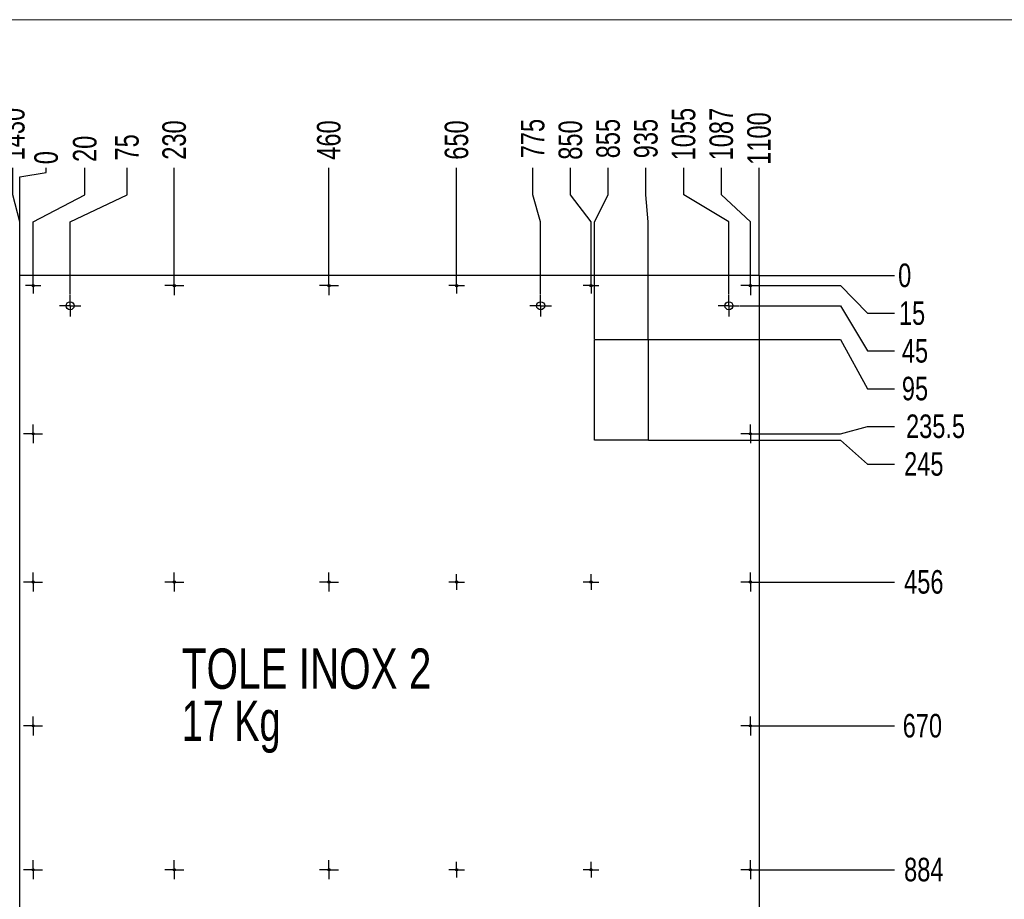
# Model space of a CAD drawing. Header units: millimetres. Extents: x 3 to 589, y 5 to 415.
# Tile 5 of 9: x 222 to 369, y 84 to 215. Entities that reach past the tile are written whole.
import ezdxf

# ---------------------------------------------------------------- set-up
doc = ezdxf.new("R2010")
doc.units = ezdxf.units.MM
doc.header["$PDSIZE"] = -1
doc.linetypes.add('CENTERX2', pattern=[20.32, 12.7, -2.54, 2.54, -2.54])
for name, color, linetype in [('COTES', 1, 'Continuous'), ('GRAVURES', 9, 'Continuous'), ('NOTES', 6, 'Continuous'), ('TRAIT-MIXTES', 3, 'CENTERX2')]:
    doc.layers.add(name, color=color, linetype=linetype)
doc.layers.add('TRAIT-FORT', color=4, linetype='Continuous', lineweight=25)
doc.styles.add('SLDTEXTSTYLE0', font='TXT', dxfattribs={"width": 0.75})
doc.styles.add('SLDTEXTSTYLE2', font='TXT', dxfattribs={"width": 0.7})
doc.dimstyles.new('SLDDIMSTYLE0', dxfattribs={"dimtxt": 3.5, "dimasz": 0.333333, "dimexe": 0, "dimexo": 0.0625, "dimgap": 0.875, "dimtad": 0, "dimtih": 1, "dimtoh": 1, "dimdec": 0, "dimlfac": 10, "dimrnd": 1e-09, "dimdsep": 46, "dimtxsty": 'SLDTEXTSTYLE0', "dimblk1": 'ORIGIN', "dimblk2": 'ORIGIN', "dimsah": 1, "dimcen": 0.09, "dimadec": 0, "dimazin": 2, "dimtfac": 1, "dimtdec": 0, "dimtofl": 0, "dimtmove": 0, "dimatfit": 3, "dimldrblk": 'ORIGIN', "dimfxl": 1, "dimfrac": 2, "dimtolj": 1, "dimtzin": 12, "dimarcsym": 0})
doc.dimstyles.new('SLDDIMSTYLE1', dxfattribs={"dimtxt": 3.5, "dimasz": 2, "dimexe": 0, "dimexo": 0.0625, "dimgap": 0.875, "dimtad": 0, "dimtih": 1, "dimtoh": 1, "dimlfac": 10, "dimrnd": 1e-09, "dimzin": 12, "dimdsep": 46, "dimtxsty": 'SLDTEXTSTYLE0', "dimsah": 1, "dimcen": 0.09, "dimadec": 0, "dimazin": 3, "dimtfac": 1, "dimtofl": 0, "dimtmove": 0, "dimatfit": 3, "dimfxl": 1, "dimfrac": 2, "dimtolj": 1, "dimtzin": 12, "dimarcsym": 0})

# ---------------------------------------------------------------- blocks, each defined once
blk = doc.blocks.new('_D_12')
at = {"layer": 'COTES', "color": 0, "lineweight": -2, "transparency": 16777216}
for p, q in [((221.09, 189.01), (221.09, 193.01)), ((222.09, 185.01), (221.09, 189.01)), ((222.09, 177.07), (222.09, 185.01))]:
    blk.add_line(p, q, dxfattribs=at)
at = {"layer": 'Defpoints', "color": 0, "transparency": 16777216}
for p in [(221.09, 193.01), (79.09, 177.01), (222.09, 177.01)]:
    blk.add_point(p, dxfattribs=at)
at = {"layer": 'COTES', "color": 0, "transparency": 16777216, "insert": (221.09, 198.04), "char_height": 3.5, "attachment_point": 5, "rotation": 90, "style": 'SLDTEXTSTYLE0'}
blk.add_mtext('\\A1;1430', dxfattribs=at)
blk = doc.blocks.new('_D_13')
at = {"layer": 'COTES', "color": 0, "lineweight": -2, "transparency": 16777216}
for p, q in [((222.09, 191.67), (226.04, 192.34)), ((226.04, 192.34), (226.04, 193.01)), ((222.09, 177.07), (222.09, 191.67))]:
    blk.add_line(p, q, dxfattribs=at)
at = {"layer": 'Defpoints', "color": 0, "transparency": 16777216}
for p in [(226.04, 193.01), (222.09, 177.01), (222.09, 177.01)]:
    blk.add_point(p, dxfattribs=at)
at = {"layer": 'COTES', "color": 0, "transparency": 16777216, "insert": (226.04, 194.54), "char_height": 3.5, "attachment_point": 5, "rotation": 90, "style": 'SLDTEXTSTYLE0'}
blk.add_mtext('\\A1;0', dxfattribs=at)
blk = doc.blocks.new('_Origin')
at = {"color": 0, "linetype": 'ByBlock', "lineweight": -2}
blk.add_line((0, 0), (-1, 0), dxfattribs=at)
blk.add_circle((0, 0), 0.5, dxfattribs=at)
blk = doc.blocks.new('_D_14')
at = {"layer": 'COTES', "color": 0, "lineweight": -2, "transparency": 16777216}
for p, q in [((231.79, 189.01), (231.79, 193.01)), ((224.09, 185.01), (231.79, 189.01)), ((224.09, 176.73), (224.09, 185.01))]:
    blk.add_line(p, q, dxfattribs=at)
at = {"layer": 'Defpoints', "color": 0, "transparency": 16777216}
for p in [(231.79, 193.01), (222.09, 177.01), (224.09, 176.67)]:
    blk.add_point(p, dxfattribs=at)
at = {"layer": 'COTES', "color": 0, "transparency": 16777216, "insert": (231.79, 195.85), "char_height": 3.5, "attachment_point": 5, "rotation": 90, "style": 'SLDTEXTSTYLE0'}
blk.add_mtext('\\A1;20', dxfattribs=at)
blk = doc.blocks.new('_D_15')
at = {"layer": 'COTES', "color": 0, "lineweight": -2, "transparency": 16777216}
for p, q in [((238.07, 189.01), (238.07, 193.01)), ((229.59, 185.01), (238.07, 189.01)), ((229.59, 174.17), (229.59, 185.01))]:
    blk.add_line(p, q, dxfattribs=at)
at = {"layer": 'Defpoints', "color": 0, "transparency": 16777216}
for p in [(238.07, 193.01), (222.09, 177.01), (229.59, 174.11)]:
    blk.add_point(p, dxfattribs=at)
at = {"layer": 'COTES', "color": 0, "transparency": 16777216, "insert": (238.07, 196.07), "char_height": 3.5, "attachment_point": 5, "rotation": 90, "style": 'SLDTEXTSTYLE0'}
blk.add_mtext('\\A1;75', dxfattribs=at)
blk = doc.blocks.new('_D_16')
at = {"layer": 'COTES', "color": 0, "lineweight": -2, "transparency": 16777216}
blk.add_line((245.09, 176.98), (245.09, 193.01), dxfattribs=at)
at = {"layer": 'Defpoints', "color": 0, "transparency": 16777216}
for p in [(245.09, 193.01), (222.09, 177.01), (245.09, 176.92)]:
    blk.add_point(p, dxfattribs=at)
at = {"layer": 'COTES', "color": 0, "transparency": 16777216, "insert": (245.09, 197.16), "char_height": 3.5, "attachment_point": 5, "rotation": 90, "style": 'SLDTEXTSTYLE0'}
blk.add_mtext('\\A1;230', dxfattribs=at)
blk = doc.blocks.new('_D_17')
at = {"layer": 'COTES', "color": 0, "lineweight": -2, "transparency": 16777216}
blk.add_line((268.09, 176.98), (268.09, 193.01), dxfattribs=at)
at = {"layer": 'Defpoints', "color": 0, "transparency": 16777216}
for p in [(268.09, 193.01), (222.09, 177.01), (268.09, 176.92)]:
    blk.add_point(p, dxfattribs=at)
at = {"layer": 'COTES', "color": 0, "transparency": 16777216, "insert": (268.09, 197.16), "char_height": 3.5, "attachment_point": 5, "rotation": 90, "style": 'SLDTEXTSTYLE0'}
blk.add_mtext('\\A1;460', dxfattribs=at)
blk = doc.blocks.new('_D_18')
at = {"layer": 'COTES', "color": 0, "lineweight": -2, "transparency": 16777216}
blk.add_line((287.09, 176.73), (287.09, 193.01), dxfattribs=at)
at = {"layer": 'Defpoints', "color": 0, "transparency": 16777216}
for p in [(287.09, 193.01), (222.09, 177.01), (287.09, 176.67)]:
    blk.add_point(p, dxfattribs=at)
at = {"layer": 'COTES', "color": 0, "transparency": 16777216, "insert": (287.09, 197.16), "char_height": 3.5, "attachment_point": 5, "rotation": 90, "style": 'SLDTEXTSTYLE0'}
blk.add_mtext('\\A1;650', dxfattribs=at)
blk = doc.blocks.new('_D_19')
at = {"layer": 'COTES', "color": 0, "lineweight": -2, "transparency": 16777216}
for p, q in [((298.42, 189.01), (298.42, 193.01)), ((299.59, 185.01), (298.42, 189.01)), ((299.59, 174.17), (299.59, 185.01))]:
    blk.add_line(p, q, dxfattribs=at)
at = {"layer": 'Defpoints', "color": 0, "transparency": 16777216}
for p in [(298.42, 193.01), (222.09, 177.01), (299.59, 174.11)]:
    blk.add_point(p, dxfattribs=at)
at = {"layer": 'COTES', "color": 0, "transparency": 16777216, "insert": (298.42, 197.38), "char_height": 3.5, "attachment_point": 5, "rotation": 90, "style": 'SLDTEXTSTYLE0'}
blk.add_mtext('\\A1;775', dxfattribs=at)
blk = doc.blocks.new('_D_20')
at = {"layer": 'COTES', "color": 0, "lineweight": -2, "transparency": 16777216}
for p, q in [((304.03, 189.01), (304.03, 193.01)), ((307.09, 185.01), (304.03, 189.01)), ((307.09, 176.73), (307.09, 185.01))]:
    blk.add_line(p, q, dxfattribs=at)
at = {"layer": 'Defpoints', "color": 0, "transparency": 16777216}
for p in [(304.03, 193.01), (222.09, 177.01), (307.09, 176.67)]:
    blk.add_point(p, dxfattribs=at)
at = {"layer": 'COTES', "color": 0, "transparency": 16777216, "insert": (304.03, 197.16), "char_height": 3.5, "attachment_point": 5, "rotation": 90, "style": 'SLDTEXTSTYLE0'}
blk.add_mtext('\\A1;850', dxfattribs=at)
blk = doc.blocks.new('_D_21')
at = {"layer": 'COTES', "color": 0, "lineweight": -2, "transparency": 16777216}
for p, q in [((309.65, 189.01), (309.65, 193.01)), ((307.59, 185.01), (309.65, 189.01)), ((307.59, 167.57), (307.59, 185.01))]:
    blk.add_line(p, q, dxfattribs=at)
at = {"layer": 'Defpoints', "color": 0, "transparency": 16777216}
for p in [(309.65, 193.01), (222.09, 177.01), (307.59, 167.51)]:
    blk.add_point(p, dxfattribs=at)
at = {"layer": 'COTES', "color": 0, "transparency": 16777216, "insert": (309.65, 197.38), "char_height": 3.5, "attachment_point": 5, "rotation": 90, "style": 'SLDTEXTSTYLE0'}
blk.add_mtext('\\A1;855', dxfattribs=at)
blk = doc.blocks.new('_D_22')
at = {"layer": 'COTES', "color": 0, "lineweight": -2, "transparency": 16777216}
for p, q in [((315.26, 189.01), (315.26, 193.01)), ((315.59, 185.01), (315.26, 189.01)), ((315.59, 167.57), (315.59, 185.01))]:
    blk.add_line(p, q, dxfattribs=at)
at = {"layer": 'Defpoints', "color": 0, "transparency": 16777216}
for p in [(315.26, 193.01), (222.09, 177.01), (315.59, 167.51)]:
    blk.add_point(p, dxfattribs=at)
at = {"layer": 'COTES', "color": 0, "transparency": 16777216, "insert": (315.26, 197.38), "char_height": 3.5, "attachment_point": 5, "rotation": 90, "style": 'SLDTEXTSTYLE0'}
blk.add_mtext('\\A1;935', dxfattribs=at)
blk = doc.blocks.new('_D_23')
at = {"layer": 'COTES', "color": 0, "lineweight": -2, "transparency": 16777216}
for p, q in [((320.87, 189.01), (320.87, 193.01)), ((327.59, 185.01), (320.87, 189.01)), ((327.59, 174.17), (327.59, 185.01))]:
    blk.add_line(p, q, dxfattribs=at)
at = {"layer": 'Defpoints', "color": 0, "transparency": 16777216}
for p in [(320.87, 193.01), (222.09, 177.01), (327.59, 174.11)]:
    blk.add_point(p, dxfattribs=at)
at = {"layer": 'COTES', "color": 0, "transparency": 16777216, "insert": (320.87, 198.04), "char_height": 3.5, "attachment_point": 5, "rotation": 90, "style": 'SLDTEXTSTYLE0'}
blk.add_mtext('\\A1;1055', dxfattribs=at)
blk = doc.blocks.new('_D_24')
at = {"layer": 'COTES', "color": 0, "lineweight": -2, "transparency": 16777216}
for p, q in [((326.48, 189.01), (326.48, 193.01)), ((330.79, 185.01), (326.48, 189.01)), ((330.79, 176.98), (330.79, 185.01))]:
    blk.add_line(p, q, dxfattribs=at)
at = {"layer": 'Defpoints', "color": 0, "transparency": 16777216}
for p in [(326.48, 193.01), (222.09, 177.01), (330.79, 176.92)]:
    blk.add_point(p, dxfattribs=at)
at = {"layer": 'COTES', "color": 0, "transparency": 16777216, "insert": (326.48, 198.04), "char_height": 3.5, "attachment_point": 5, "rotation": 90, "style": 'SLDTEXTSTYLE0'}
blk.add_mtext('\\A1;1087', dxfattribs=at)
blk = doc.blocks.new('_D_25')
at = {"layer": 'COTES', "color": 0, "lineweight": -2, "transparency": 16777216}
blk.add_line((332.09, 177.07), (332.09, 193.01), dxfattribs=at)
at = {"layer": 'Defpoints', "color": 0, "transparency": 16777216}
for p in [(332.09, 193.01), (222.09, 177.01), (332.09, 177.01)]:
    blk.add_point(p, dxfattribs=at)
at = {"layer": 'COTES', "color": 0, "transparency": 16777216, "insert": (332.09, 197.38), "char_height": 3.5, "attachment_point": 5, "rotation": 90, "style": 'SLDTEXTSTYLE0'}
blk.add_mtext('\\A1;1100', dxfattribs=at)
blk = doc.blocks.new('_D_51')
at = {"layer": 'COTES', "color": 0, "lineweight": -2, "transparency": 16777216}
blk.add_line((332.16, 177.01), (352.22, 177.01), dxfattribs=at)
at = {"layer": 'Defpoints', "color": 0, "transparency": 16777216}
for p in [(332.09, 177.01), (332.09, 177.01), (352.22, 177.01)]:
    blk.add_point(p, dxfattribs=at)
at = {"layer": 'COTES', "color": 0, "transparency": 16777216, "insert": (353.75, 177.01), "char_height": 3.5, "attachment_point": 5, "style": 'SLDTEXTSTYLE0'}
blk.add_mtext('\\A1;0', dxfattribs=at)
blk = doc.blocks.new('_D_53')
at = {"layer": 'COTES', "color": 0, "lineweight": -2, "transparency": 16777216}
for p, q in [((329.26, 172.51), (344.22, 172.51)), ((344.22, 172.51), (348.22, 165.78)), ((348.22, 165.78), (352.22, 165.78))]:
    blk.add_line(p, q, dxfattribs=at)
at = {"layer": 'Defpoints', "color": 0, "transparency": 16777216}
for p in [(332.09, 177.01), (329.19, 172.51), (352.22, 165.78)]:
    blk.add_point(p, dxfattribs=at)
at = {"layer": 'COTES', "color": 0, "transparency": 16777216, "insert": (355.28, 165.78), "char_height": 3.5, "attachment_point": 5, "style": 'SLDTEXTSTYLE0'}
blk.add_mtext('\\A1;45', dxfattribs=at)
blk = doc.blocks.new('_D_54')
at = {"layer": 'COTES', "color": 0, "lineweight": -2, "transparency": 16777216}
for p, q in [((315.66, 167.51), (344.22, 167.51)), ((344.22, 167.51), (348.22, 160.17)), ((348.22, 160.17), (352.22, 160.17))]:
    blk.add_line(p, q, dxfattribs=at)
at = {"layer": 'Defpoints', "color": 0, "transparency": 16777216}
for p in [(332.09, 177.01), (315.59, 167.51), (352.22, 160.17)]:
    blk.add_point(p, dxfattribs=at)
at = {"layer": 'COTES', "color": 0, "transparency": 16777216, "insert": (355.28, 160.17), "char_height": 3.5, "attachment_point": 5, "style": 'SLDTEXTSTYLE0'}
blk.add_mtext('\\A1;95', dxfattribs=at)
blk = doc.blocks.new('_D_55')
at = {"layer": 'COTES', "color": 0, "lineweight": -2, "transparency": 16777216}
for p, q in [((344.22, 153.46), (348.22, 154.56)), ((348.22, 154.56), (352.22, 154.56)), ((332.27, 153.46), (344.22, 153.46))]:
    blk.add_line(p, q, dxfattribs=at)
at = {"layer": 'Defpoints', "color": 0, "transparency": 16777216}
for p in [(332.09, 177.01), (352.22, 154.56), (332.2, 153.46)]:
    blk.add_point(p, dxfattribs=at)
at = {"layer": 'COTES', "color": 0, "transparency": 16777216, "insert": (358.34, 154.56), "char_height": 3.5, "attachment_point": 5, "style": 'SLDTEXTSTYLE0'}
blk.add_mtext('\\A1;235.5', dxfattribs=at)
blk = doc.blocks.new('_D_56')
at = {"layer": 'COTES', "color": 0, "lineweight": -2, "transparency": 16777216}
for p, q in [((315.66, 152.51), (344.22, 152.51)), ((344.22, 152.51), (348.22, 148.95)), ((348.22, 148.95), (352.22, 148.95))]:
    blk.add_line(p, q, dxfattribs=at)
at = {"layer": 'Defpoints', "color": 0, "transparency": 16777216}
for p in [(332.09, 177.01), (315.59, 152.51), (352.22, 148.95)]:
    blk.add_point(p, dxfattribs=at)
at = {"layer": 'COTES', "color": 0, "transparency": 16777216, "insert": (356.59, 148.95), "char_height": 3.5, "attachment_point": 5, "style": 'SLDTEXTSTYLE0'}
blk.add_mtext('\\A1;245', dxfattribs=at)
blk = doc.blocks.new('_D_57')
at = {"layer": 'COTES', "color": 0, "lineweight": -2, "transparency": 16777216}
blk.add_line((332.27, 131.41), (352.22, 131.41), dxfattribs=at)
at = {"layer": 'Defpoints', "color": 0, "transparency": 16777216}
for p in [(332.09, 177.01), (332.2, 131.41), (352.22, 131.41)]:
    blk.add_point(p, dxfattribs=at)
at = {"layer": 'COTES', "color": 0, "transparency": 16777216, "insert": (356.59, 131.41), "char_height": 3.5, "attachment_point": 5, "style": 'SLDTEXTSTYLE0'}
blk.add_mtext('\\A1;456', dxfattribs=at)
blk = doc.blocks.new('_D_58')
at = {"layer": 'COTES', "color": 0, "lineweight": -2, "transparency": 16777216}
blk.add_line((332.27, 110.01), (352.22, 110.01), dxfattribs=at)
at = {"layer": 'Defpoints', "color": 0, "transparency": 16777216}
for p in [(332.09, 177.01), (332.2, 110.01), (352.22, 110.01)]:
    blk.add_point(p, dxfattribs=at)
at = {"layer": 'COTES', "color": 0, "transparency": 16777216, "insert": (356.38, 110.01), "char_height": 3.5, "attachment_point": 5, "style": 'SLDTEXTSTYLE0'}
blk.add_mtext('\\A1;670', dxfattribs=at)
blk = doc.blocks.new('_D_59')
at = {"layer": 'COTES', "color": 0, "lineweight": -2, "transparency": 16777216}
blk.add_line((332.27, 88.61), (352.22, 88.61), dxfattribs=at)
at = {"layer": 'Defpoints', "color": 0, "transparency": 16777216}
for p in [(332.09, 177.01), (332.2, 88.61), (352.22, 88.61)]:
    blk.add_point(p, dxfattribs=at)
at = {"layer": 'COTES', "color": 0, "transparency": 16777216, "insert": (356.59, 88.61), "char_height": 3.5, "attachment_point": 5, "style": 'SLDTEXTSTYLE0'}
blk.add_mtext('\\A1;884', dxfattribs=at)
blk = doc.blocks.new('_D_60')
at = {"layer": 'COTES', "color": 0, "lineweight": -2, "transparency": 16777216}
blk.add_line((332.27, 66.56), (352.22, 66.56), dxfattribs=at)
at = {"layer": 'Defpoints', "color": 0, "transparency": 16777216}
for p in [(332.09, 177.01), (332.2, 66.56), (352.22, 66.56)]:
    blk.add_point(p, dxfattribs=at)
at = {"layer": 'COTES', "color": 0, "transparency": 16777216, "insert": (358.56, 66.56), "char_height": 3.5, "attachment_point": 5, "style": 'SLDTEXTSTYLE0'}
blk.add_mtext('\\A1;1104.5', dxfattribs=at)
blk = doc.blocks.new('_D_63')
at = {"layer": 'COTES', "color": 0, "lineweight": -2, "transparency": 16777216}
blk.add_line((332.16, 43.01), (352.22, 43.01), dxfattribs=at)
at = {"layer": 'Defpoints', "color": 0, "transparency": 16777216}
for p in [(332.09, 177.01), (332.09, 43.01), (352.22, 43.01)]:
    blk.add_point(p, dxfattribs=at)
at = {"layer": 'COTES', "color": 0, "transparency": 16777216, "insert": (357.25, 43.01), "char_height": 3.5, "attachment_point": 5, "style": 'SLDTEXTSTYLE0'}
blk.add_mtext('\\A1;1340', dxfattribs=at)
blk = doc.blocks.new('SW_NOTE_7')
at = {"layer": 'NOTES', "color": 0, "char_height": 6, "attachment_point": 1}
for s, insert, style in [('TOLE INOX 2', (0, 7.73), 'SLDTEXTSTYLE0'), ('17 Kg', (0, -0.02), 'SLDTEXTSTYLE2')]:
    blk.add_mtext(s, dxfattribs=dict(at, insert=insert, style=style))
blk = doc.blocks.new('SW_CENTERMARKSYMBOL_1')
at = {"layer": 'TRAIT-MIXTES', "color": 0}
for p, q in [((-1.25, 0), (-1.41, 0)), ((0, 0), (-1.25, 0)), ((0, 1.25), (0, 1.41)), ((0, 0), (0, 1.25)), ((0, 0), (0, -1.25)), ((0, 0), (1.25, 0)), ((1.25, 0), (1.41, 0)), ((0, -1.25), (0, -1.41))]:
    blk.add_line(p, q, dxfattribs=at)
blk = doc.blocks.new('SW_CENTERMARKSYMBOL_6')
at = {"layer": 'TRAIT-MIXTES', "color": 0}
for p, q in [((-1.25, 0), (-1.41, 0)), ((0, 0), (-1.25, 0)), ((0, 1.25), (0, 1.41)), ((0, 0), (0, 1.25)), ((0, 0), (0, -1.25)), ((0, 0), (1.25, 0)), ((1.25, 0), (1.41, 0)), ((0, -1.25), (0, -1.41))]:
    blk.add_line(p, q, dxfattribs=at)
blk = doc.blocks.new('SW_CENTERMARKSYMBOL_11')
at = {"layer": 'TRAIT-MIXTES', "color": 0}
for p, q in [((-1.25, 0), (-1.41, 0)), ((0, 0), (-1.25, 0)), ((0, 1.25), (0, 1.41)), ((0, 0), (0, 1.25)), ((0, 0), (0, -1.25)), ((0, 0), (1.25, 0)), ((1.25, 0), (1.41, 0)), ((0, -1.25), (0, -1.41))]:
    blk.add_line(p, q, dxfattribs=at)
blk = doc.blocks.new('SW_CENTERMARKSYMBOL_12')
at = {"layer": 'TRAIT-MIXTES', "color": 0}
for p, q in [((-1.25, 0), (-1.41, 0)), ((0, 0), (-1.25, 0)), ((0, 1.25), (0, 1.41)), ((0, 0), (0, 1.25)), ((0, 0), (0, -1.25)), ((0, 0), (1.25, 0)), ((1.25, 0), (1.41, 0)), ((0, -1.25), (0, -1.41))]:
    blk.add_line(p, q, dxfattribs=at)
blk = doc.blocks.new('SW_CENTERMARKSYMBOL_13')
at = {"layer": 'TRAIT-MIXTES', "color": 0}
for p, q in [((-1.25, 0), (-1.41, 0)), ((0, 0), (-1.25, 0)), ((0, 1.25), (0, 1.41)), ((0, 0), (0, 1.25)), ((0, 0), (0, -1.25)), ((0, 0), (1.25, 0)), ((1.25, 0), (1.41, 0)), ((0, -1.25), (0, -1.41))]:
    blk.add_line(p, q, dxfattribs=at)
blk = doc.blocks.new('SW_CENTERMARKSYMBOL_14')
at = {"layer": 'TRAIT-MIXTES', "color": 0}
for p, q in [((-1.25, 0), (-1.41, 0)), ((0, 0), (-1.25, 0)), ((0, 1.25), (0, 1.41)), ((0, 0), (0, 1.25)), ((0, 0), (0, -1.25)), ((0, 0), (1.25, 0)), ((1.25, 0), (1.41, 0)), ((0, -1.25), (0, -1.41))]:
    blk.add_line(p, q, dxfattribs=at)
blk = doc.blocks.new('SW_CENTERMARKSYMBOL_17')
at = {"layer": 'TRAIT-MIXTES', "color": 0}
for p, q in [((-1.25, 0), (-1.41, 0)), ((0, 0), (-1.25, 0)), ((0, 1.25), (0, 1.41)), ((0, 0), (0, 1.25)), ((0, 0), (0, -1.25)), ((0, 0), (1.25, 0)), ((1.25, 0), (1.41, 0)), ((0, -1.25), (0, -1.41))]:
    blk.add_line(p, q, dxfattribs=at)
blk = doc.blocks.new('SW_CENTERMARKSYMBOL_18')
at = {"layer": 'TRAIT-MIXTES', "color": 0}
for p, q in [((-1.25, 0), (-1.41, 0)), ((0, 0), (-1.25, 0)), ((0, 1.25), (0, 1.41)), ((0, 0), (0, 1.25)), ((0, 0), (0, -1.25)), ((0, 0), (1.25, 0)), ((1.25, 0), (1.41, 0)), ((0, -1.25), (0, -1.41))]:
    blk.add_line(p, q, dxfattribs=at)
blk = doc.blocks.new('SW_CENTERMARKSYMBOL_19')
at = {"layer": 'TRAIT-MIXTES', "color": 0}
for p, q in [((-1.25, 0), (-1.41, 0)), ((0, 0), (-1.25, 0)), ((0, 1.25), (0, 1.41)), ((0, 0), (0, 1.25)), ((0, 0), (0, -1.25)), ((0, 0), (1.25, 0)), ((1.25, 0), (1.41, 0)), ((0, -1.25), (0, -1.41))]:
    blk.add_line(p, q, dxfattribs=at)
blk = doc.blocks.new('SW_CENTERMARKSYMBOL_20')
at = {"layer": 'TRAIT-MIXTES', "color": 0}
for p, q in [((-1.25, 0), (-1.41, 0)), ((0, 0), (-1.25, 0)), ((0, 1.25), (0, 1.41)), ((0, 0), (0, 1.25)), ((0, 0), (0, -1.25)), ((0, 0), (1.25, 0)), ((1.25, 0), (1.41, 0)), ((0, -1.25), (0, -1.41))]:
    blk.add_line(p, q, dxfattribs=at)
blk = doc.blocks.new('SW_CENTERMARKSYMBOL_22')
at = {"layer": 'TRAIT-MIXTES', "color": 0}
for p, q in [((-1.25, 0), (-1.41, 0)), ((0, 0), (-1.25, 0)), ((0, 1.25), (0, 1.41)), ((0, 0), (0, 1.25)), ((0, 0), (0, -1.25)), ((0, 0), (1.25, 0)), ((1.25, 0), (1.41, 0)), ((0, -1.25), (0, -1.41))]:
    blk.add_line(p, q, dxfattribs=at)
blk = doc.blocks.new('SW_CENTERMARKSYMBOL_23')
at = {"layer": 'TRAIT-MIXTES', "color": 0}
for p, q in [((-1.25, 0), (-1.41, 0)), ((0, 0), (-1.25, 0)), ((0, 1.25), (0, 1.41)), ((0, 0), (0, 1.25)), ((0, 0), (0, -1.25)), ((0, 0), (1.25, 0)), ((1.25, 0), (1.41, 0)), ((0, -1.25), (0, -1.41))]:
    blk.add_line(p, q, dxfattribs=at)
blk = doc.blocks.new('SW_CENTERMARKSYMBOL_25')
at = {"layer": 'TRAIT-MIXTES', "color": 0}
for p, q in [((-1.25, 0), (-1.41, 0)), ((0, 0), (-1.25, 0)), ((0, 1.25), (0, 1.41)), ((0, 0), (0, 1.25)), ((0, 0), (0, -1.25)), ((0, 0), (1.25, 0)), ((1.25, 0), (1.41, 0)), ((0, -1.25), (0, -1.41))]:
    blk.add_line(p, q, dxfattribs=at)
blk = doc.blocks.new('SW_CENTERMARKSYMBOL_26')
at = {"layer": 'TRAIT-MIXTES', "color": 0}
for p, q in [((-1.25, 0), (-1.41, 0)), ((0, 0), (-1.25, 0)), ((0, 1.25), (0, 1.41)), ((0, 0), (0, 1.25)), ((0, 0), (0, -1.25)), ((0, 0), (1.25, 0)), ((1.25, 0), (1.41, 0)), ((0, -1.25), (0, -1.41))]:
    blk.add_line(p, q, dxfattribs=at)
blk = doc.blocks.new('SW_CENTERMARKSYMBOL_27')
at = {"layer": 'TRAIT-MIXTES', "color": 0}
for p, q in [((-1.25, 0), (-1.41, 0)), ((0, 0), (-1.25, 0)), ((0, 1.25), (0, 1.41)), ((0, 0), (0, 1.25)), ((0, 0), (0, -1.25)), ((0, 0), (1.25, 0)), ((1.25, 0), (1.41, 0)), ((0, -1.25), (0, -1.41))]:
    blk.add_line(p, q, dxfattribs=at)
blk = doc.blocks.new('SW_CENTERMARKSYMBOL_59')
at = {"layer": 'TRAIT-MIXTES', "color": 0}
for p, q in [((0, 1), (0, 1.6)), ((-1, 0), (-1.6, 0)), ((0, 0), (-1, 0)), ((0, 0), (0, 1)), ((0, 0), (0, -1)), ((0, 0), (1, 0)), ((1, 0), (1.6, 0)), ((0, -1), (0, -1.6))]:
    blk.add_line(p, q, dxfattribs=at)
blk = doc.blocks.new('SW_CENTERMARKSYMBOL_60')
at = {"layer": 'TRAIT-MIXTES', "color": 0}
for p, q in [((-1, 0), (-1.16, 0)), ((0, 0), (-1, 0)), ((0, 1), (0, 1.16)), ((0, 0), (0, 1)), ((0, 0), (0, -1)), ((0, 0), (1, 0)), ((1, 0), (1.16, 0)), ((0, -1), (0, -1.16))]:
    blk.add_line(p, q, dxfattribs=at)
blk = doc.blocks.new('SW_CENTERMARKSYMBOL_61')
at = {"layer": 'TRAIT-MIXTES', "color": 0}
for p, q in [((-1, 0), (-1.16, 0)), ((0, 0), (-1, 0)), ((0, 1), (0, 1.16)), ((0, 0), (0, 1)), ((0, 0), (0, -1)), ((0, 0), (1, 0)), ((1, 0), (1.16, 0)), ((0, -1), (0, -1.16))]:
    blk.add_line(p, q, dxfattribs=at)
blk = doc.blocks.new('SW_CENTERMARKSYMBOL_62')
at = {"layer": 'TRAIT-MIXTES', "color": 0}
for p, q in [((-1, 0), (-1.16, 0)), ((0, 0), (-1, 0)), ((0, 1), (0, 1.16)), ((0, 0), (0, 1)), ((0, 0), (0, -1)), ((0, 0), (1, 0)), ((1, 0), (1.16, 0)), ((0, -1), (0, -1.16))]:
    blk.add_line(p, q, dxfattribs=at)
blk = doc.blocks.new('SW_CENTERMARKSYMBOL_63')
at = {"layer": 'TRAIT-MIXTES', "color": 0}
for p, q in [((0, 1), (0, 1.6)), ((-1, 0), (-1.6, 0)), ((0, 0), (-1, 0)), ((0, 0), (0, 1)), ((0, 0), (0, -1)), ((0, 0), (1, 0)), ((1, 0), (1.6, 0)), ((0, -1), (0, -1.6))]:
    blk.add_line(p, q, dxfattribs=at)
blk = doc.blocks.new('SW_CENTERMARKSYMBOL_64')
at = {"layer": 'TRAIT-MIXTES', "color": 0}
for p, q in [((0, 1), (0, 1.6)), ((-1, 0), (-1.6, 0)), ((0, 0), (-1, 0)), ((0, 0), (0, 1)), ((0, 0), (0, -1)), ((0, 0), (1, 0)), ((1, 0), (1.6, 0)), ((0, -1), (0, -1.6))]:
    blk.add_line(p, q, dxfattribs=at)
blk = doc.blocks.new('SW_CENTERMARKSYMBOL_65')
at = {"layer": 'TRAIT-MIXTES', "color": 0}
for p, q in [((-1, 0), (-1.16, 0)), ((0, 0), (-1, 0)), ((0, 1), (0, 1.16)), ((0, 0), (0, 1)), ((0, 0), (0, -1)), ((0, 0), (1, 0)), ((1, 0), (1.16, 0)), ((0, -1), (0, -1.16))]:
    blk.add_line(p, q, dxfattribs=at)
blk = doc.blocks.new('SW_CENTERMARKSYMBOL_66')
at = {"layer": 'TRAIT-MIXTES', "color": 0}
for p, q in [((-1, 0), (-1.16, 0)), ((0, 0), (-1, 0)), ((0, 1), (0, 1.16)), ((0, 0), (0, 1)), ((0, 0), (0, -1)), ((0, 0), (1, 0)), ((1, 0), (1.16, 0)), ((0, -1), (0, -1.16))]:
    blk.add_line(p, q, dxfattribs=at)
blk = doc.blocks.new('SW_CENTERMARKSYMBOL_67')
at = {"layer": 'TRAIT-MIXTES', "color": 0}
for p, q in [((-1, 0), (-1.16, 0)), ((0, 0), (-1, 0)), ((0, 1), (0, 1.16)), ((0, 0), (0, 1)), ((0, 0), (0, -1)), ((0, 0), (1, 0)), ((1, 0), (1.16, 0)), ((0, -1), (0, -1.16))]:
    blk.add_line(p, q, dxfattribs=at)
blk = doc.blocks.new('SW_CENTERMARKSYMBOL_68')
at = {"layer": 'TRAIT-MIXTES', "color": 0}
for p, q in [((-1, 0), (-1.16, 0)), ((0, 0), (-1, 0)), ((0, 1), (0, 1.16)), ((0, 0), (0, 1)), ((0, 0), (0, -1)), ((0, 0), (1, 0)), ((1, 0), (1.16, 0)), ((0, -1), (0, -1.16))]:
    blk.add_line(p, q, dxfattribs=at)

msp = doc.modelspace()

# ---------------------------------------------------------------- linework, layer by layer
at = {"lineweight": 18}
msp.add_line((10, 215.06442), (579.29646, 215.06442), dxfattribs=at)
at = {"layer": 'GRAVURES', "lineweight": 25}
for p, q in [((307.59265, 152.50758), (307.59265, 167.50755)), ((307.59265, 167.50755), (315.59265, 167.50755)), ((315.59265, 167.50755), (315.59265, 152.50758)), ((315.59265, 152.50758), (307.59265, 152.50758))]:
    msp.add_line(p, q, dxfattribs=at)
at = {"layer": 'TRAIT-FORT', "lineweight": 25}
for p, q in [((332.09274, 177.00748), (222.09289, 177.00748)), ((222.09289, 43.00746), (222.09289, 177.00748)), ((332.09274, 177.00748), (332.09274, 43.00746))]:
    msp.add_line(p, q, dxfattribs=at)
for centre, radius in [((224.09273, 175.50755), 0.16), ((245.09273, 175.50755), 0.16), ((268.09273, 175.50755), 0.16), ((287.09273, 175.50755), 0.16), ((307.09273, 175.50755), 0.16), ((330.79273, 175.50755), 0.16), ((229.59273, 172.50755), 0.6), ((299.59273, 172.50755), 0.6), ((327.59273, 172.50755), 0.6), ((224.09273, 153.45755), 0.16), ((330.79273, 153.45755), 0.16), ((224.09273, 131.40755), 0.16), ((245.09273, 131.40755), 0.16), ((268.09273, 131.40755), 0.16), ((287.09273, 131.40755), 0.16), ((307.09273, 131.40755), 0.16), ((330.79273, 131.40755), 0.16), ((224.09273, 110.00755), 0.16), ((330.79273, 110.00755), 0.16), ((224.09273, 88.60755), 0.16), ((245.09273, 88.60755), 0.16), ((268.09273, 88.60755), 0.16), ((287.09273, 88.60755), 0.16), ((307.09273, 88.60755), 0.16), ((330.79273, 88.60755), 0.16)]:
    msp.add_circle(centre, radius, dxfattribs=at)

# ---------------------------------------------------------------- block references
at = {"layer": 'NOTES'}
msp.add_blockref('SW_NOTE_7', (246.21565, 113.79142), dxfattribs=at)
at = {"layer": 'TRAIT-MIXTES'}
for name, p in [('SW_CENTERMARKSYMBOL_60', (224.09273, 175.50755)), ('SW_CENTERMARKSYMBOL_22', (245.09273, 175.50755)), ('SW_CENTERMARKSYMBOL_23', (268.09273, 175.50755)), ('SW_CENTERMARKSYMBOL_61', (287.09273, 175.50755)), ('SW_CENTERMARKSYMBOL_62', (307.09273, 175.50755)), ('SW_CENTERMARKSYMBOL_17', (330.79273, 175.50755)), ('SW_CENTERMARKSYMBOL_59', (229.59273, 172.50755)), ('SW_CENTERMARKSYMBOL_64', (299.59273, 172.50755)), ('SW_CENTERMARKSYMBOL_63', (327.59273, 172.50755)), ('SW_CENTERMARKSYMBOL_27', (224.09273, 153.45755)), ('SW_CENTERMARKSYMBOL_18', (330.79273, 153.45755)), ('SW_CENTERMARKSYMBOL_26', (224.09273, 131.40755)), ('SW_CENTERMARKSYMBOL_14', (245.09273, 131.40755)), ('SW_CENTERMARKSYMBOL_13', (268.09273, 131.40755)), ('SW_CENTERMARKSYMBOL_66', (287.09273, 131.40755)), ('SW_CENTERMARKSYMBOL_65', (307.09273, 131.40755)), ('SW_CENTERMARKSYMBOL_19', (330.79273, 131.40755)), ('SW_CENTERMARKSYMBOL_25', (224.09273, 110.00755)), ('SW_CENTERMARKSYMBOL_20', (330.79273, 110.00755)), ('SW_CENTERMARKSYMBOL_1', (224.09273, 88.60755)), ('SW_CENTERMARKSYMBOL_11', (245.09273, 88.60755)), ('SW_CENTERMARKSYMBOL_12', (268.09273, 88.60755)), ('SW_CENTERMARKSYMBOL_67', (287.09273, 88.60755)), ('SW_CENTERMARKSYMBOL_68', (307.09273, 88.60755)), ('SW_CENTERMARKSYMBOL_6', (330.79273, 88.60755))]:
    msp.add_blockref(name, p, dxfattribs=at)

# ---------------------------------------------------------------- dimensions: what is measured, and where the dimension line sits
at = {"layer": 'COTES'}
for feature_location, offset, dtype, origin, dimstyle, picture, middle in [((222.09283, 177.00755), (-1.00431, 16), 1, (79.09273, 177.00755), 'SLDDIMSTYLE1', '_D_12', (221.08851, 198.0388)), ((327.59273, 174.10755), (-6.72362, 18.9), 1, (222.09273, 177.00755), 'SLDDIMSTYLE1', '_D_23', (320.8691, 198.0388)), ((330.79273, 176.91755), (-4.31181, 16.09), 1, (222.09273, 177.00755), 'SLDDIMSTYLE1', '_D_24', (326.48091, 198.0388)), ((332.09273, 177.00755), (0, 16), 1, (222.09273, 177.00755), 'SLDDIMSTYLE1', '_D_25', (332.09273, 197.38255)), ((299.59273, 174.10755), (-1.17087, 18.9), 1, (222.09273, 177.00755), 'SLDDIMSTYLE1', '_D_19', (298.42185, 197.38255)), ((307.59273, 167.50755), (2.05275, 25.5), 1, (222.09273, 177.00755), 'SLDDIMSTYLE1', '_D_21', (309.64548, 197.38255)), ((315.59273, 167.50755), (-0.33544, 25.5), 1, (222.09273, 177.00755), 'SLDDIMSTYLE1', '_D_22', (315.25729, 197.38255)), ((245.09273, 176.91755), (0, 16.09), 1, (222.09273, 177.00755), 'SLDDIMSTYLE1', '_D_16', (245.09273, 197.1638)), ((268.09273, 176.91755), (0, 16.09), 1, (222.09273, 177.00755), 'SLDDIMSTYLE1', '_D_17', (268.09273, 197.1638)), ((287.09273, 176.66755), (0, 16.34), 1, (222.09273, 177.00755), 'SLDDIMSTYLE1', '_D_18', (287.09273, 197.1638)), ((307.09273, 176.66755), (-3.05906, 16.34), 1, (222.09273, 177.00755), 'SLDDIMSTYLE1', '_D_20', (304.03366, 197.1638)), ((229.59273, 174.10755), (8.47922, 18.9), 1, (222.09273, 177.00755), 'SLDDIMSTYLE1', '_D_15', (238.07195, 196.07005)), ((224.09273, 176.66755), (7.70163, 16.34), 1, (222.09273, 177.00755), 'SLDDIMSTYLE1', '_D_14', (231.79435, 195.8513)), ((222.0927267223, 177.0075525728), (3.9428881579, 16), 1, (222.0927267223, 177.0075525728), 'SLDDIMSTYLE0', '_D_13', (226.0356148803, 194.5388025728)), ((332.0927267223, 177.0075525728), (20.1267334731, 0), 0, (332.0927267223, 177.0075525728), 'SLDDIMSTYLE0', '_D_51', (353.7507101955, 177.0075525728)), ((315.59273, 167.50755), (36.62673, -7.33544), 0, (332.09273, 177.00755), 'SLDDIMSTYLE1', '_D_54', (355.28196, 160.17212)), ((315.59273, 152.50755), (36.62673, -3.55906), 0, (332.09273, 177.00755), 'SLDDIMSTYLE1', '_D_56', (356.59446, 148.94849)), ((329.19273, 172.50755), (23.02673, -6.72362), 0, (332.09273, 177.00755), 'SLDDIMSTYLE1', '_D_53', (355.28196, 165.78393)), ((332.20273, 153.45755), (20.01673, 1.10275), 0, (332.09273, 177.00755), 'SLDDIMSTYLE1', '_D_55', (358.34446, 154.5603)), ((332.20273, 131.40755), (20.01673, 0), 0, (332.09273, 177.00755), 'SLDDIMSTYLE1', '_D_57', (356.59446, 131.40755)), ((332.20273, 110.00755), (20.01673, 0), 0, (332.09273, 177.00755), 'SLDDIMSTYLE1', '_D_58', (356.37571, 110.00755)), ((332.20273, 88.60755), (20.01673, 0), 0, (332.09273, 177.00755), 'SLDDIMSTYLE1', '_D_59', (356.59446, 88.60755)), ((332.20273, 66.55755), (20.01673, 0), 0, (332.09273, 177.00755), 'SLDDIMSTYLE1', '_D_60', (358.56321, 66.55755)), ((332.09273, 43.00755), (20.12673, 0), 0, (332.09273, 177.00755), 'SLDDIMSTYLE1', '_D_63', (357.25071, 43.00755))]:
    dim = msp.add_ordinate_dim(feature_location=feature_location, offset=offset, dtype=dtype, origin=origin, dimstyle=dimstyle, dxfattribs=at)
    dim.commit()
    dim.dimension.update_dxf_attribs({"geometry": picture, "text_midpoint": middle})
for feature_location, offset in [((329.19273, 47.50755), (23.02673, 6.72362)), ((332.20273, 175.50755), (20.01673, -4.11181)), ((332.20273, 44.50755), (20.01673, 4.11181))]:
    msp.add_ordinate_dim(feature_location=feature_location, offset=offset, dtype=0, origin=(332.09273, 177.00755), dimstyle='SLDDIMSTYLE1', dxfattribs=at).render()

doc.saveas('drawing.dxf')
